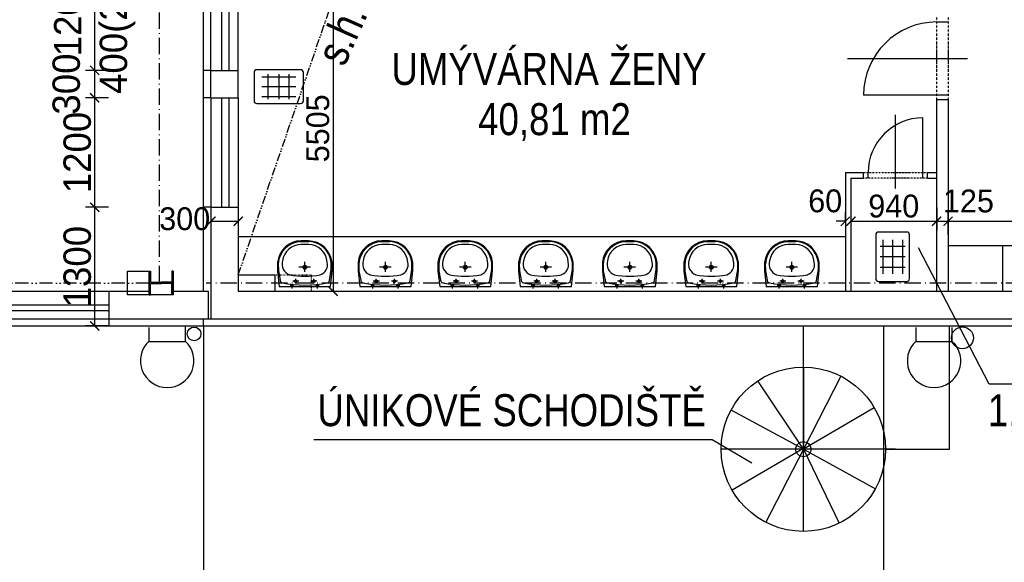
# Model space of a CAD drawing. Header units: millimetres. Extents: x -637441 to -130928, y -380379 to -53767.
# Tile 18 of 193: x -564866 to -554080, y -289517 to -283573. Entities that reach past the tile are written whole.
import ezdxf

# ---------------------------------------------------------------- set-up
doc = ezdxf.new("R2010")
doc.units = ezdxf.units.MM
doc.header["$LTSCALE"] = 10
for name, pattern in [('ACAD_ISO02W100', [15, 12, -3]), ('ACAD_ISO03W100', [30, 12, -18]), ('ACAD_ISO10W100', [18.5, 12, -3, 0.5, -3]), ('ACAD_ISO12W100', [22, 12, -3, 0.5, -3, 0.5, -3]), ('DASHDOT', [25.4, 12.7, -6.35, 0, -6.35]), ('DASHED', [19.05, 12.7, -6.35])]:
    doc.linetypes.add(name, pattern=pattern)
for name, color, linetype in [('I', 3, 'Continuous'), ('Kóty', 7, 'Continuous'), ('NOVÉ_SKŘÍNĚ', 7, 'Continuous'), ('Osy', 1, 'DASHDOT'), ('POPIS', 7, 'Continuous'), ('Rozhraní materiálů', 7, 'Continuous'), ('SLABE', 7, 'Continuous'), ('SLABĚ', 7, 'Continuous'), ('Výplně otvorů', 7, 'Continuous'), ('ZARIZOVAKY', 7, 'Continuous'), ('ZDIVO', 6, 'Continuous')]:
    doc.layers.add(name, color=color, linetype=linetype)
doc.styles.add('NARROW', font='txt')
doc.styles.add('TGV styl', font='txt')
doc.dimstyles.new('VNITŘEK 1-200', dxfattribs={"dimtxt": 250, "dimasz": 100, "dimexe": 100, "dimexo": 250, "dimgap": 40, "dimtad": 1, "dimdec": 0, "dimzin": 0, "dimdsep": 46, "dimtxsty": 'TGV styl', "dimblk1": 'ARCHTICK', "dimblk2": 'ARCHTICK', "dimsah": 1, "dimcen": 0.09, "dimclrd": 256, "dimclre": 256, "dimclrt": 220, "dimadec": 0, "dimazin": 0, "dimtfac": 1, "dimtdec": 0, "dimtofl": 0, "dimtmove": 2, "dimatfit": 3, "dimldrblk": 'ARCHTICK', "dimfxl": 150, "dimfxlon": 1, "dimtolj": 1, "dimtzin": 0, "dimarcsym": 0})
doc.dimstyles.new('VNĚJŠEK 1-100', dxfattribs={"dimtxt": 300, "dimasz": 100, "dimexe": 100, "dimexo": 250, "dimgap": 40, "dimtad": 1, "dimdec": 0, "dimzin": 0, "dimdsep": 46, "dimtxsty": 'TGV styl', "dimblk1": 'ARCHTICK', "dimblk2": 'ARCHTICK', "dimsah": 1, "dimcen": 0.09, "dimclrd": 256, "dimclre": 256, "dimclrt": 220, "dimadec": 0, "dimazin": 0, "dimtfac": 1, "dimtdec": 0, "dimtofl": 0, "dimtmove": 2, "dimatfit": 3, "dimldrblk": 'ARCHTICK', "dimfxl": 350, "dimfxlon": 1, "dimtolj": 1, "dimtzin": 0, "dimarcsym": 0})

# ---------------------------------------------------------------- blocks, each defined once
blk = doc.blocks.new('UMYVADLO2')
at = {"layer": 'ZARIZOVAKY', "linetype": 'Continuous'}
for p, q in [((-280, 0), (-300, -170)), ((280, 0), (-280, 0)), ((300, -167), (280, 0)), ((-270, -64), (-290, -184)), ((290, -172), (271, -69)), ((-300, -170), (-300, -262)), ((-290, -184), (-290, -257)), ((291, -249), (290, -172)), ((300, -263), (300, -167)), ((-48, -490), (41, -490)), ((-41, -500), (41, -500)), ((-39, -459), (40, -459))]:
    blk.add_line(p, q, dxfattribs=at)
at = {"layer": 'ZARIZOVAKY', "linetype": 'DASHED'}
for p, q in [((-139, 23), (-139, -25)), ((140, 23), (140, -25)), ((-154, 0), (-154, -25)), ((-133, -58), (-67, -58)), ((-126, 0), (-126, -20)), ((-100, -33), (-100, -85)), ((67, -58), (133, -58)), ((100, -33), (100, -85)), ((126, 0), (126, -25)), ((153, 0), (153, -20)), ((-63, -210), (69, -210)), ((0, -159), (0, -269))]:
    blk.add_line(p, q, dxfattribs=at)
for centre in [(-100, -58), (100, -58)]:
    blk.add_circle(centre, 12.9, dxfattribs=at)
at = {"layer": 'ZARIZOVAKY', "linetype": 'Continuous'}
for radius in [20.9, 14.8]:
    blk.add_circle((0, -210), radius, dxfattribs=at)
for centre, radius, start, end in [((-241, -67), 28.9, 101.2032, 173.0758), ((0, -1254), 1239, 78.5089, 101.4857), ((240, -69), 30.6, 359.1466, 77.6538), ((-130, -240), 119, 109.1594, 193.3378), ((0, -994), 883, 78.9273, 101.0727), ((124, -245), 126, 343.4697, 69.0136), ((-33, -232), 268, 186.4734, 268.4084), ((-35, -235), 256, 185.0322, 267.2403), ((-39, -252), 207, 184.2821, 269.9596), ((39, -251), 208, 270.1969, 351.5909), ((35, -234), 256, 271.1941, 356.727), ((33, -232), 269, 271.6143, 353.3167)]:
    blk.add_arc(centre, radius, start, end, dxfattribs=at)
blk = doc.blocks.new('VYLEVKA')
at = {"layer": 'ZARIZOVAKY'}
for p, q in [((19, 147), (19, -163)), ((529, 177), (49, 177)), ((175, -145), (175, 130)), ((290, 130), (290, -145)), ((405, -145), (405, 130)), ((559, -163), (559, 147)), ((105, 100), (475, 100)), ((105, -8), (475, -8)), ((49, -193), (529, -193)), ((105, -115), (475, -115))]:
    blk.add_line(p, q, dxfattribs=at)
for centre, start, end in [((49, 147), 90, 180), ((529, 147), 0, 90), ((49, -163), 180, 270), ((529, -163), 270, 0)]:
    blk.add_arc(centre, 30, start, end, dxfattribs=at)
blk = doc.blocks.new('_ArchTick')
at = {"color": 0, "const_width": 0.15}
blk.add_lwpolyline([(-0.5, -0.5), (0.5, 0.5)], dxfattribs=at)
blk = doc.blocks.new('*D41')
at = {"layer": 'DEFPOINTS', "color": 0, "ltscale": 0.35}
for p in [(-567486, -286848), (-563886, -286848), (-563886, -294450)]:
    blk.add_point(p, dxfattribs=at)
at = {"layer": 'Kóty', "lineweight": -2, "ltscale": 0.35}
for p, q in [((-567486, -293250), (-567486, -294550)), ((-563886, -293250), (-563886, -294550)), ((-567486, -294450), (-563886, -294450))]:
    blk.add_line(p, q, dxfattribs=at)
at = {"layer": 'Kóty', "lineweight": -2, "ltscale": 0.35, "xscale": 100, "yscale": 100, "zscale": 100, "rotation": 180}
blk.add_blockref('_ArchTick', (-567486, -294450), dxfattribs=at)
at = {"layer": 'Kóty', "lineweight": -2, "ltscale": 0.35, "xscale": 100, "yscale": 100, "zscale": 100}
blk.add_blockref('_ArchTick', (-563886, -294450), dxfattribs=at)
at = {"layer": 'Kóty', "color": 220, "ltscale": 0.35, "char_height": 300, "attachment_point": 5, "style": 'TGV styl'}
for s, insert in [('\\A1;3600', (-565686, -294260)), ('\\A1;1800 (1200)', (-565686, -294718))]:
    blk.add_mtext(s, dxfattribs=dict(at, insert=insert))
blk = doc.blocks.new('*D42')
at = {"layer": 'DEFPOINTS', "color": 0, "ltscale": 0.35}
for p in [(-563886, -286848), (-544091, -286928), (-544091, -294450)]:
    blk.add_point(p, dxfattribs=at)
at = {"layer": 'Kóty', "lineweight": -2, "ltscale": 0.35}
for p, q in [((-563886, -293250), (-563886, -294550)), ((-544091, -293250), (-544091, -294550)), ((-563886, -294450), (-544091, -294450))]:
    blk.add_line(p, q, dxfattribs=at)
at = {"layer": 'Kóty', "lineweight": -2, "ltscale": 0.35, "xscale": 100, "yscale": 100, "zscale": 100, "rotation": 180}
blk.add_blockref('_ArchTick', (-563886, -294450), dxfattribs=at)
at = {"layer": 'Kóty', "lineweight": -2, "ltscale": 0.35, "xscale": 100, "yscale": 100, "zscale": 100}
blk.add_blockref('_ArchTick', (-544091, -294450), dxfattribs=at)
at = {"layer": 'Kóty', "color": 220, "ltscale": 0.35, "insert": (-553989, -294260), "char_height": 300, "attachment_point": 5, "style": 'TGV styl'}
blk.add_mtext('\\A1;19795', dxfattribs=at)
blk = doc.blocks.new('*D173')
at = {"layer": 'DEFPOINTS', "color": 0, "ltscale": 0.35}
for p in [(-544091, -286928), (-567561, -292848), (-544091, -295726)]:
    blk.add_point(p, dxfattribs=at)
at = {"layer": 'Kóty', "lineweight": -2, "ltscale": 0.35}
for p, q in [((-567561, -294526), (-567561, -295826)), ((-544091, -294526), (-544091, -295826)), ((-567561, -295726), (-544091, -295726))]:
    blk.add_line(p, q, dxfattribs=at)
at = {"layer": 'Kóty', "lineweight": -2, "ltscale": 0.35, "xscale": 100, "yscale": 100, "zscale": 100, "rotation": 180}
blk.add_blockref('_ArchTick', (-567561, -295726), dxfattribs=at)
at = {"layer": 'Kóty', "lineweight": -2, "ltscale": 0.35, "xscale": 100, "yscale": 100, "zscale": 100}
blk.add_blockref('_ArchTick', (-544091, -295726), dxfattribs=at)
at = {"layer": 'Kóty', "color": 220, "ltscale": 0.35, "insert": (-555826, -295536), "char_height": 300, "attachment_point": 5, "style": 'TGV styl'}
blk.add_mtext('\\A1;23470', dxfattribs=at)
blk = doc.blocks.new('*D44')
at = {"layer": 'DEFPOINTS', "color": 0, "ltscale": 0.35}
for p in [(-604871, -287037), (-544091, -287117), (-544091, -297026)]:
    blk.add_point(p, dxfattribs=at)
at = {"layer": 'Kóty', "lineweight": -2, "ltscale": 0.35}
for p, q in [((-604871, -295826), (-604871, -297126)), ((-544091, -295826), (-544091, -297126)), ((-604871, -297026), (-544091, -297026))]:
    blk.add_line(p, q, dxfattribs=at)
at = {"layer": 'Kóty', "lineweight": -2, "ltscale": 0.35, "xscale": 100, "yscale": 100, "zscale": 100, "rotation": 180}
blk.add_blockref('_ArchTick', (-604871, -297026), dxfattribs=at)
at = {"layer": 'Kóty', "lineweight": -2, "ltscale": 0.35, "xscale": 100, "yscale": 100, "zscale": 100}
blk.add_blockref('_ArchTick', (-544091, -297026), dxfattribs=at)
at = {"layer": 'Kóty', "color": 220, "ltscale": 0.35, "insert": (-574481, -296836), "char_height": 300, "attachment_point": 5, "style": 'TGV styl'}
blk.add_mtext('\\A1;60780', dxfattribs=at)
blk = doc.blocks.new('*D244')
at = {"layer": 'DEFPOINTS', "color": 0, "ltscale": 0.35}
for p in [(-562771, -261088), (-565596, -286548), (-562851, -286548)]:
    blk.add_point(p, dxfattribs=at)
at = {"layer": 'Kóty', "lineweight": -2, "ltscale": 0.35}
for p, q in [((-565446, -261088), (-565696, -261088)), ((-565596, -261088), (-565596, -286548)), ((-565446, -286548), (-565696, -286548))]:
    blk.add_line(p, q, dxfattribs=at)
at = {"layer": 'Kóty', "lineweight": -2, "ltscale": 0.35, "xscale": 100, "yscale": 100, "zscale": 100}
for p, rotation in [((-565596, -261088), 90), ((-565596, -286548), 270)]:
    blk.add_blockref('_ArchTick', p, dxfattribs=dict(at, rotation=rotation))
at = {"layer": 'Kóty', "color": 220, "ltscale": 0.35, "insert": (-565761, -273818), "char_height": 250, "attachment_point": 5, "rotation": 90, "style": 'TGV styl'}
blk.add_mtext('\\A1;25460', dxfattribs=at)
blk = doc.blocks.new('*D295')
at = {"layer": 'DEFPOINTS', "color": 0, "ltscale": 0.35}
for p in [(-562471, -281043), (-562471, -286548), (-561431, -286548)]:
    blk.add_point(p, dxfattribs=at)
at = {"layer": 'Kóty', "lineweight": -2, "ltscale": 0.35}
for p, q in [((-561581, -281043), (-561331, -281043)), ((-561431, -281043), (-561431, -286548)), ((-561581, -286548), (-561331, -286548))]:
    blk.add_line(p, q, dxfattribs=at)
at = {"layer": 'Kóty', "lineweight": -2, "ltscale": 0.35, "xscale": 100, "yscale": 100, "zscale": 100}
for p, rotation in [((-561431, -281043), 90), ((-561431, -286548), 270)]:
    blk.add_blockref('_ArchTick', p, dxfattribs=dict(at, rotation=rotation))
at = {"layer": 'Kóty', "color": 220, "ltscale": 0.35, "insert": (-561599, -284763), "char_height": 250, "attachment_point": 5, "rotation": 90, "style": 'TGV styl'}
blk.add_mtext('\\A1;5505', dxfattribs=at)
blk = doc.blocks.new('*D307')
at = {"layer": 'DEFPOINTS', "color": 0, "ltscale": 0.35}
for p in [(-562771, -285628), (-562471, -285628), (-562471, -285781)]:
    blk.add_point(p, dxfattribs=at)
at = {"layer": 'Kóty', "lineweight": -2, "ltscale": 0.35}
for p, q in [((-562771, -285781), (-562771, -285881)), ((-562771, -285781), (-562471, -285781)), ((-562471, -285781), (-562471, -285881))]:
    blk.add_line(p, q, dxfattribs=at)
at = {"layer": 'Kóty', "lineweight": -2, "ltscale": 0.35, "xscale": 100, "yscale": 100, "zscale": 100, "rotation": 180}
blk.add_blockref('_ArchTick', (-562771, -285781), dxfattribs=at)
at = {"layer": 'Kóty', "lineweight": -2, "ltscale": 0.35, "xscale": 100, "yscale": 100, "zscale": 100}
blk.add_blockref('_ArchTick', (-562471, -285781), dxfattribs=at)
at = {"layer": 'Kóty', "color": 220, "ltscale": 0.35, "insert": (-563058, -285755), "char_height": 250, "attachment_point": 5, "style": 'TGV styl'}
blk.add_mtext('\\A1;300', dxfattribs=at)
blk = doc.blocks.new('*D308')
at = {"layer": 'DEFPOINTS', "color": 0, "ltscale": 0.35}
for p in [(-555761, -285308), (-555821, -285781), (-555761, -285781)]:
    blk.add_point(p, dxfattribs=at)
at = {"layer": 'Kóty', "lineweight": -2, "ltscale": 0.35}
for p, q in [((-555821, -285781), (-555821, -285681)), ((-555761, -285631), (-555761, -285881)), ((-555821, -285781), (-555921, -285781)), ((-555761, -285781), (-555661, -285781))]:
    blk.add_line(p, q, dxfattribs=at)
at = {"layer": 'Kóty', "lineweight": -2, "ltscale": 0.35, "xscale": 100, "yscale": 100, "zscale": 100}
blk.add_blockref('_ArchTick', (-555821, -285781), dxfattribs=at)
at = {"layer": 'Kóty', "lineweight": -2, "ltscale": 0.35, "xscale": 100, "yscale": 100, "zscale": 100, "rotation": 180}
blk.add_blockref('_ArchTick', (-555761, -285781), dxfattribs=at)
at = {"layer": 'Kóty', "color": 220, "ltscale": 0.35, "insert": (-556042, -285559), "char_height": 250, "attachment_point": 5, "style": 'TGV styl'}
blk.add_mtext('\\A1;60', dxfattribs=at)
blk = doc.blocks.new('*D309')
at = {"layer": 'DEFPOINTS', "color": 0, "ltscale": 0.35}
for p in [(-555761, -285308), (-554821, -285308), (-554821, -285781)]:
    blk.add_point(p, dxfattribs=at)
at = {"layer": 'Kóty', "lineweight": -2, "ltscale": 0.35}
for p, q in [((-555761, -285631), (-555761, -285881)), ((-554821, -285631), (-554821, -285881)), ((-555761, -285781), (-554821, -285781))]:
    blk.add_line(p, q, dxfattribs=at)
at = {"layer": 'Kóty', "lineweight": -2, "ltscale": 0.35, "xscale": 100, "yscale": 100, "zscale": 100, "rotation": 180}
blk.add_blockref('_ArchTick', (-555761, -285781), dxfattribs=at)
at = {"layer": 'Kóty', "lineweight": -2, "ltscale": 0.35, "xscale": 100, "yscale": 100, "zscale": 100}
blk.add_blockref('_ArchTick', (-554821, -285781), dxfattribs=at)
at = {"layer": 'Kóty', "color": 220, "ltscale": 0.35, "insert": (-555291, -285616), "char_height": 250, "attachment_point": 5, "style": 'TGV styl'}
blk.add_mtext('\\A1;940', dxfattribs=at)
blk = doc.blocks.new('*D310')
at = {"layer": 'DEFPOINTS', "color": 0, "ltscale": 0.35}
for p in [(-554821, -285308), (-554696, -285781), (-554696, -286548)]:
    blk.add_point(p, dxfattribs=at)
at = {"layer": 'Kóty', "lineweight": -2, "ltscale": 0.35}
for p, q in [((-554821, -285631), (-554821, -285881)), ((-554696, -285931), (-554696, -285681)), ((-554821, -285781), (-554696, -285781))]:
    blk.add_line(p, q, dxfattribs=at)
at = {"layer": 'Kóty', "lineweight": -2, "ltscale": 0.35, "xscale": 100, "yscale": 100, "zscale": 100, "rotation": 180}
blk.add_blockref('_ArchTick', (-554821, -285781), dxfattribs=at)
at = {"layer": 'Kóty', "lineweight": -2, "ltscale": 0.35, "xscale": 100, "yscale": 100, "zscale": 100}
blk.add_blockref('_ArchTick', (-554696, -285781), dxfattribs=at)
at = {"layer": 'Kóty', "color": 220, "ltscale": 0.35, "insert": (-554473, -285560), "char_height": 250, "attachment_point": 5, "style": 'TGV styl'}
blk.add_mtext('\\A1;125', dxfattribs=at)
blk = doc.blocks.new('*D311')
at = {"layer": 'DEFPOINTS', "color": 0, "ltscale": 0.35}
for p in [(-544471, -285781), (-554696, -286548), (-544471, -286548)]:
    blk.add_point(p, dxfattribs=at)
at = {"layer": 'Kóty', "lineweight": -2, "ltscale": 0.35}
for p, q in [((-554696, -285931), (-554696, -285681)), ((-544471, -285931), (-544471, -285681)), ((-554696, -285781), (-544471, -285781))]:
    blk.add_line(p, q, dxfattribs=at)
at = {"layer": 'Kóty', "lineweight": -2, "ltscale": 0.35, "xscale": 100, "yscale": 100, "zscale": 100, "rotation": 180}
blk.add_blockref('_ArchTick', (-554696, -285781), dxfattribs=at)
at = {"layer": 'Kóty', "lineweight": -2, "ltscale": 0.35, "xscale": 100, "yscale": 100, "zscale": 100}
blk.add_blockref('_ArchTick', (-544471, -285781), dxfattribs=at)
at = {"layer": 'Kóty', "color": 220, "ltscale": 0.35, "insert": (-549584, -285616), "char_height": 250, "attachment_point": 5, "style": 'TGV styl'}
blk.add_mtext('\\A1;10225', dxfattribs=at)
blk = doc.blocks.new('*D509')
at = {"layer": 'DEFPOINTS', "color": 0, "ltscale": 0.35}
for p in [(-564044, -285628), (-562771, -285628), (-562851, -286928)]:
    blk.add_point(p, dxfattribs=at)
at = {"layer": 'Kóty', "lineweight": -2, "ltscale": 0.35}
for p, q in [((-563894, -285628), (-564144, -285628)), ((-564044, -286928), (-564044, -285628)), ((-563894, -286928), (-564144, -286928))]:
    blk.add_line(p, q, dxfattribs=at)
at = {"layer": 'Kóty', "lineweight": -2, "ltscale": 0.35, "xscale": 100, "yscale": 100, "zscale": 100}
for p, rotation in [((-564044, -285628), 90), ((-564044, -286928), 270)]:
    blk.add_blockref('_ArchTick', p, dxfattribs=dict(at, rotation=rotation))
at = {"layer": 'Kóty', "color": 220, "ltscale": 0.35, "insert": (-564234, -286278), "char_height": 300, "attachment_point": 5, "rotation": 90, "style": 'TGV styl'}
blk.add_mtext('\\A1;1300', dxfattribs=at)
blk = doc.blocks.new('*D510')
at = {"layer": 'DEFPOINTS', "color": 0, "ltscale": 0.35}
for p in [(-564044, -284428), (-562771, -284428), (-562771, -285628)]:
    blk.add_point(p, dxfattribs=at)
at = {"layer": 'Kóty', "lineweight": -2, "ltscale": 0.35}
for p, q in [((-563894, -284428), (-564144, -284428)), ((-564044, -285628), (-564044, -284428)), ((-563894, -285628), (-564144, -285628))]:
    blk.add_line(p, q, dxfattribs=at)
at = {"layer": 'Kóty', "lineweight": -2, "ltscale": 0.35, "xscale": 100, "yscale": 100, "zscale": 100}
for p, rotation in [((-564044, -284428), 90), ((-564044, -285628), 270)]:
    blk.add_blockref('_ArchTick', p, dxfattribs=dict(at, rotation=rotation))
at = {"layer": 'Kóty', "color": 220, "ltscale": 0.35, "insert": (-564234, -285028), "char_height": 300, "attachment_point": 5, "rotation": 90, "style": 'TGV styl'}
blk.add_mtext('\\A1;1200', dxfattribs=at)
blk = doc.blocks.new('*D511')
at = {"layer": 'DEFPOINTS', "color": 0, "ltscale": 0.35}
for p in [(-564044, -284128), (-562771, -284128), (-562771, -284428)]:
    blk.add_point(p, dxfattribs=at)
at = {"layer": 'Kóty', "lineweight": -2, "ltscale": 0.35}
for p, q in [((-563894, -284128), (-564144, -284128)), ((-564044, -284428), (-564044, -284128)), ((-563894, -284428), (-564144, -284428))]:
    blk.add_line(p, q, dxfattribs=at)
at = {"layer": 'Kóty', "lineweight": -2, "ltscale": 0.35, "xscale": 100, "yscale": 100, "zscale": 100}
for p, rotation in [((-564044, -284128), 90), ((-564044, -284428), 270)]:
    blk.add_blockref('_ArchTick', p, dxfattribs=dict(at, rotation=rotation))
at = {"layer": 'Kóty', "color": 220, "ltscale": 0.35, "insert": (-564354, -284278), "char_height": 300, "attachment_point": 5, "rotation": 90, "style": 'TGV styl'}
blk.add_mtext('\\A1;300', dxfattribs=at)
blk = doc.blocks.new('*D512')
at = {"layer": 'DEFPOINTS', "color": 0, "ltscale": 0.35}
for p in [(-564044, -282928), (-562771, -282928), (-562771, -284128)]:
    blk.add_point(p, dxfattribs=at)
at = {"layer": 'Kóty', "lineweight": -2, "ltscale": 0.35}
for p, q in [((-563894, -282928), (-564144, -282928)), ((-564044, -284128), (-564044, -282928)), ((-563894, -284128), (-564144, -284128))]:
    blk.add_line(p, q, dxfattribs=at)
at = {"layer": 'Kóty', "lineweight": -2, "ltscale": 0.35, "xscale": 100, "yscale": 100, "zscale": 100}
for p, rotation in [((-564044, -282928), 90), ((-564044, -284128), 270)]:
    blk.add_blockref('_ArchTick', p, dxfattribs=dict(at, rotation=rotation))
at = {"layer": 'Kóty', "color": 220, "ltscale": 0.35, "insert": (-564044, -283528), "char_height": 300, "attachment_point": 5, "rotation": 90, "style": 'TGV styl'}
blk.add_mtext('\\A1;1200\\P 400(2200)', dxfattribs=at)

msp = doc.modelspace()

# ---------------------------------------------------------------- linework, layer by layer
at = {"layer": 'I'}
for points in [[(-563446.228, -286586.185), (-563446.228, -286326.185), (-563432.228, -286326.185), (-563432.228, -286449.185), (-563316.228, -286449.185)], [(-563446.228, -286326.185), (-563446.228, -286586.185), (-563432.228, -286586.185), (-563432.228, -286463.185), (-563316.228, -286463.185)], [(-563186.228, -286586.185), (-563186.228, -286326.185), (-563200.228, -286326.185), (-563200.228, -286449.185), (-563316.228, -286449.185)], [(-563186.228, -286326.185), (-563186.228, -286586.185), (-563200.228, -286586.185), (-563200.228, -286463.185), (-563316.228, -286463.185)]]:
    msp.add_lwpolyline(points, dxfattribs=at)
at = {"layer": 'Kóty'}
for p, q in [((-555798.414, -283997.964), (-554482.358, -283997.964)), ((-555271.228, -285422.964), (-555271.228, -284614.034))]:
    msp.add_line(p, q, dxfattribs=at)
at = {"layer": 'Kóty', "ltscale": 0.35}
for p, q in [((-554244.237, -287565.745), (-555021.16, -286071.994)), ((-552749.738, -287565.745), (-554244.237, -287565.745)), ((-561644.454, -288171.779), (-557279.687, -288171.779)), ((-557279.687, -288171.779), (-556844.032, -288426.469))]:
    msp.add_line(p, q, dxfattribs=at)
at = {"layer": 'NOVÉ_SKŘÍNĚ'}
for p, q in [((-554696.228, -286047.964), (-545096.228, -286047.964)), ((-554096.228, -286547.964), (-554096.228, -286047.964))]:
    msp.add_line(p, q, dxfattribs=at)
at = {"layer": 'Osy', "linetype": 'ACAD_ISO10W100', "ltscale": 1.5}
for p, q in [((-563334.228, -286449.185), (-563334.228, -261090.833)), ((-544171.228, -286457.964), (-562821.228, -286457.964))]:
    msp.add_line(p, q, dxfattribs=at)
at = {"layer": 'Osy', "linetype": 'ACAD_ISO12W100', "ltscale": 1.2}
msp.add_line((-563186.228, -286457.964), (-585936.228, -286457.964), dxfattribs=at)
at = {"layer": 'Rozhraní materiálů'}
for p, q in [((-563886.418, -286847.964), (-562771.228, -286847.964)), ((-562771.228, -286847.964), (-544171.228, -286847.964))]:
    msp.add_line(p, q, dxfattribs=at)
at = {"layer": 'SLABE'}
for p, q in [((-562471.228, -285947.964), (-555821.228, -285947.964)), ((-567486.418, -286548.241), (-563886.418, -286548.241))]:
    msp.add_line(p, q, dxfattribs=at)
at = {"layer": 'SLABĚ'}
for p, q in [((-562851.228, -286547.964), (-562851.228, -269417.964)), ((-562771.228, -284127.964), (-562771.228, -282927.964)), ((-562471.228, -284127.964), (-562471.228, -282927.964)), ((-562771.228, -284127.964), (-562851.228, -284127.964)), ((-562771.228, -284427.964), (-562851.228, -284427.964)), ((-562771.228, -284427.964), (-562771.228, -285627.964)), ((-562471.228, -284427.964), (-562471.228, -285627.964)), ((-554821.228, -285247.964), (-554821.228, -285307.964)), ((-562771.228, -285627.964), (-562851.228, -285627.964)), ((-562471.228, -286367.964), (-562071.228, -286367.964)), ((-562071.228, -286367.964), (-562071.228, -286547.964)), ((-562801.184, -286547.964), (-562801.184, -286847.964)), ((-555821.228, -286547.964), (-555761.228, -286547.964)), ((-554821.228, -286547.964), (-554696.228, -286547.964)), ((-562851.228, -286927.964), (-562851.228, -286847.964)), ((-569821.228, -286927.964), (-563886.418, -286927.964)), ((-563449.872, -286946.168), (-563449.872, -287096.168)), ((-563049.872, -287096.168), (-563049.872, -286927.964)), ((-562851.228, -286927.964), (-562851.228, -289927.964)), ((-555401.569, -288277.964), (-555401.569, -286927.964)), ((-555049.872, -286946.168), (-555049.872, -287096.168)), ((-554649.872, -287096.168), (-554649.872, -286946.168)), ((-563449.872, -287096.168), (-563049.872, -287096.168)), ((-555049.872, -287096.168), (-554649.872, -287096.168)), ((-556281.228, -287377.964), (-556281.228, -288277.964)), ((-556281.228, -288277.964), (-556781.224, -287529.63)), ((-555870.172, -287477.319), (-556281.228, -288277.964)), ((-556281.228, -288277.964), (-557073.125, -287850.297)), ((-555507.023, -287825.556), (-556281.228, -288277.964)), ((-555381.228, -288277.964), (-557181.228, -288277.964)), ((-555381.228, -288277.964), (-557181.228, -288277.964)), ((-555401.569, -289927.964), (-555401.569, -288277.964)), ((-555271.228, -288277.964), (-555381.228, -288277.964)), ((-555271.228, -288277.964), (-555381.228, -288277.964))]:
    msp.add_line(p, q, dxfattribs=at)
at = {"layer": 'SLABĚ', "linetype": 'ACAD_ISO12W100', "ltscale": 0.75}
msp.add_line((-562471.228, -286367.964), (-556646.228, -269417.964), dxfattribs=at)
at = {"layer": 'SLABĚ', "linetype": 'ACAD_ISO03W100', "ltscale": 0.05}
for p, q in [((-562071.228, -286367.964), (-561671.228, -286367.964)), ((-561671.228, -286367.964), (-561671.228, -286547.964)), ((-562071.228, -286547.964), (-561671.228, -286547.964))]:
    msp.add_line(p, q, dxfattribs=at)
at = {"layer": 'SLABĚ', "linetype": 'ACAD_ISO02W100', "ltscale": 15}
for p, q in [((-567486.418, -286847.964), (-563886.418, -286847.964)), ((-556281.228, -288277.964), (-556281.228, -286927.964)), ((-554681.228, -288277.964), (-554681.228, -286927.964)), ((-556286.79, -288274.96), (-557060.995, -288727.368)), ((-556281.228, -288277.964), (-556692.284, -289078.609)), ((-556281.228, -288277.964), (-555492.753, -288711.908)), ((-556281.228, -288277.964), (-555888.889, -289087.945)), ((-556281.228, -289177.964), (-556281.228, -288277.964)), ((-555381.228, -288277.964), (-554681.228, -288277.964)), ((-555381.228, -288277.964), (-554681.228, -288277.964))]:
    msp.add_line(p, q, dxfattribs=at)
at = {"layer": 'SLABĚ'}
msp.add_lwpolyline([(-563686.228, -286326.185), (-563446.228, -286326.185), (-563446.228, -286586.185), (-563686.228, -286586.185)], close=True, dxfattribs=at)
for centre, radius in [((-562955.067, -287015.3), 75), ((-554538.642, -287057.595), 120.432), ((-556281.228, -288277.964), 900)]:
    msp.add_circle(centre, radius, dxfattribs=at)
for centre in [(-563249.872, -287310.102), (-554849.872, -287310.102)]:
    msp.add_arc(centre, 292.862, 133.0719658, 46.9280342, dxfattribs=at)
at = {"layer": 'Výplně otvorů'}
for p, q in [((-562655.908, -282927.964), (-562655.908, -284127.964)), ((-562573.259, -282927.964), (-562573.259, -284127.964)), ((-554821.228, -283597.964), (-554696.228, -283597.964)), ((-554696.228, -284397.964), (-555621.228, -284397.964)), ((-562655.908, -284427.964), (-562655.908, -285627.964)), ((-562573.259, -284427.964), (-562573.259, -285627.964)), ((-554971.228, -285307.964), (-554971.228, -284647.964)), ((-555571.228, -285307.964), (-555571.228, -285247.964)), ((-567486.418, -286698.103), (-563886.418, -286698.103)), ((-567486.418, -286758.103), (-563886.418, -286758.103))]:
    msp.add_line(p, q, dxfattribs=at)
at = {"layer": 'Výplně otvorů', "linetype": 'ACAD_ISO12W100', "lineweight": -3, "ltscale": 0.2}
for p, q in [((-554821.228, -283547.964), (-554821.228, -284447.964)), ((-554696.228, -283547.964), (-554696.228, -284447.964))]:
    msp.add_line(p, q, dxfattribs=at)
at = {"layer": 'Výplně otvorů', "linetype": 'ACAD_ISO12W100', "lineweight": -3, "ltscale": 0.15}
for p, q in [((-555621.228, -285247.964), (-554921.228, -285247.964)), ((-554921.228, -285307.964), (-555621.228, -285307.964))]:
    msp.add_line(p, q, dxfattribs=at)
at = {"layer": 'Výplně otvorů', "ltscale": 0.35}
for centre, radius in [((-554821.228, -284397.964), 800), ((-554971.228, -285247.964), 600)]:
    msp.add_arc(centre, radius, 90, 180, dxfattribs=at)
at = {"layer": 'ZDIVO'}
for p, q in [((-562771.228, -284127.964), (-562471.228, -284127.964)), ((-562771.228, -284427.964), (-562771.228, -284127.964)), ((-562471.228, -284427.964), (-562471.228, -284130.573)), ((-562771.228, -284427.964), (-562471.228, -284427.964)), ((-554821.228, -284447.964), (-554821.228, -285247.964)), ((-554821.228, -284447.964), (-554696.228, -284447.964)), ((-554696.228, -284447.964), (-554696.228, -286547.964)), ((-555821.228, -285247.964), (-555621.228, -285247.964)), ((-555821.228, -285247.964), (-555821.228, -286547.964)), ((-555621.228, -285307.964), (-555621.228, -285247.964)), ((-554921.228, -285307.964), (-554921.228, -285247.964)), ((-554921.228, -285247.964), (-554821.228, -285247.964)), ((-555761.228, -285307.964), (-555621.228, -285307.964)), ((-555761.228, -285307.964), (-555761.228, -286547.964)), ((-554921.228, -285307.964), (-554821.228, -285307.964)), ((-554821.228, -285307.964), (-554821.228, -286547.964)), ((-562771.228, -285627.964), (-562471.228, -285627.964)), ((-562771.228, -285627.964), (-562771.228, -286847.964)), ((-562471.228, -285627.964), (-562471.228, -286547.964)), ((-562471.228, -286367.964), (-562471.228, -286547.964)), ((-563886.418, -286548.241), (-563446.228, -286548.241)), ((-563886.418, -286927.964), (-563886.418, -286548.241)), ((-563186.228, -286547.964), (-562801.184, -286547.964)), ((-562471.228, -286547.964), (-555821.228, -286547.964)), ((-562471.228, -286547.964), (-562071.228, -286547.964)), ((-555761.228, -286547.964), (-554821.228, -286547.964)), ((-554696.228, -286547.964), (-544471.228, -286547.964)), ((-563886.418, -286927.964), (-544091.228, -286927.964))]:
    msp.add_line(p, q, dxfattribs=at)
msp.add_lwpolyline([(-563186.228, -286547.964), (-563186.228, -286586.185), (-563446.228, -286586.185), (-563446.228, -286548.241)], dxfattribs=at)
msp.add_circle((-556281.228, -288277.964), 82.742, dxfattribs=at)

# ---------------------------------------------------------------- block references
at = {"layer": 'SLABE'}
msp.add_blockref('VYLEVKA', (-562317.248, -284298.216), dxfattribs=at)
at = {"layer": 'ZARIZOVAKY'}
for name, p, rotation in [('VYLEVKA', (-555295.441, -285880.112), 270), ('UMYVADLO2', (-561742.247, -286494.865), 180), ('UMYVADLO2', (-560859.071, -286494.865), 180), ('UMYVADLO2', (-559984.907, -286494.865), 180), ('UMYVADLO2', (-559101.73, -286494.865), 180), ('UMYVADLO2', (-558182.506, -286494.865), 180), ('UMYVADLO2', (-557290.318, -286494.865), 180), ('UMYVADLO2', (-556407.142, -286494.865), 180)]:
    msp.add_blockref(name, p, dxfattribs=dict(at, rotation=rotation))

# ---------------------------------------------------------------- texts
at = {"layer": 'POPIS', "style": 'NARROW'}
msp.add_text('s.h. +3,000', height=350, rotation=66, dxfattribs=at).set_placement((-561309.866, -284099.383))
for s, p in [('UMÝVÁRNA ŽENY', (-560793.27, -284287.213)), ('40,81 m2', (-559843.27, -284837.213)), ('ÚNIKOVÉ SCHODIŠTĚ', (-561603.355, -288025.428)), ('1,17 m2', (-554260.907, -288025.428))]:
    msp.add_text(s, height=350, dxfattribs=at).set_placement(p)

# ---------------------------------------------------------------- dimensions: what is measured, and where the dimension line sits
at = {"layer": 'Kóty', "ltscale": 0.35}
dim = msp.add_linear_dim(base=(-565595.853, -286547.964), p1=(-562771.228, -261087.833), p2=(-562851.228, -286547.964), angle=90, dimstyle='VNITŘEK 1-200', dxfattribs=at)
dim.commit()
dim.dimension.update_dxf_attribs({"geometry": '*D244', "text_midpoint": (-565760.853, -273817.898)})
dim = msp.add_linear_dim(base=(-561430.874, -286547.964), p1=(-562471.228, -281042.964), p2=(-562471.228, -286547.964), angle=90, dimstyle='VNITŘEK 1-200', dxfattribs=at)
dim.commit()
dim.dimension.update_dxf_attribs({"geometry": '*D295', "text_midpoint": (-561598.518, -284763.378), "dimtype": 160})
dim = msp.add_linear_dim(base=(-564043.807, -282927.964), p1=(-562771.228, -284127.964), p2=(-562771.228, -282927.964), angle=90, text='<>\\X 400(2200)', dimstyle='VNĚJŠEK 1-100', override={"dimfxl": 150}, dxfattribs=at)
dim.commit()
dim.dimension.update_dxf_attribs({"geometry": '*D512', "text_midpoint": (-564043.807, -283527.964), "dimtype": 160})
for base, p1, p2, picture, middle in [((-564043.807, -284127.964), (-562771.228, -284427.964), (-562771.228, -284127.964), '*D511', (-564353.807, -284277.964)), ((-564043.807, -284427.964), (-562771.228, -285627.964), (-562771.228, -284427.964), '*D510', (-564233.807, -285027.964)), ((-564043.807, -285627.964), (-562851.228, -286927.964), (-562771.228, -285627.964), '*D509', (-564233.807, -286277.964))]:
    dim = msp.add_linear_dim(base=base, p1=p1, p2=p2, angle=90, dimstyle='VNĚJŠEK 1-100', override={"dimfxl": 150}, dxfattribs=at)
    dim.commit()
    dim.dimension.update_dxf_attribs({"geometry": picture, "text_midpoint": middle})
for base, p1, p2, picture, middle in [((-555761.228, -285781.271), (-555821.228, -285781.271), (-555761.228, -285307.964), '*D308', (-556042.281, -285558.704)), ((-554696.228, -285781.271), (-554821.228, -285307.964), (-554696.228, -286547.964), '*D310', (-554472.67, -285559.771)), ((-562471.228, -285781.271), (-562771.228, -285627.964), (-562471.228, -285627.964), '*D307', (-563058.216, -285754.957))]:
    dim = msp.add_linear_dim(base=base, p1=p1, p2=p2, dimstyle='VNITŘEK 1-200', dxfattribs=at)
    dim.commit()
    dim.dimension.update_dxf_attribs({"geometry": picture, "text_midpoint": middle, "dimtype": 160})
for base, p1, p2, picture, middle in [((-554821.228, -285781.271), (-555761.228, -285307.964), (-554821.228, -285307.964), '*D309', (-555291.228, -285616.271)), ((-544471.228, -285781.271), (-554696.228, -286547.964), (-544471.228, -286547.964), '*D311', (-549583.728, -285616.271))]:
    dim = msp.add_linear_dim(base=base, p1=p1, p2=p2, dimstyle='VNITŘEK 1-200', dxfattribs=at)
    dim.commit()
    dim.dimension.update_dxf_attribs({"geometry": picture, "text_midpoint": middle})
dim = msp.add_linear_dim(base=(-563886.418, -294449.594), p1=(-567486.418, -286847.964), p2=(-563886.418, -286847.964), text='<>\\X 1800 (1200)', dimstyle='VNĚJŠEK 1-100', override={"dimtxt": 300, "dimfxl": 1200}, dxfattribs=at)
dim.commit()
dim.dimension.update_dxf_attribs({"geometry": '*D41', "text_midpoint": (-565686.418, -294449.594)})
for base, p1, p2, picture, middle in [((-544091.228, -294449.594), (-563886.418, -286847.964), (-544091.228, -286927.964), '*D42', (-553988.823, -294259.594)), ((-544091.228, -295726.462), (-567561.228, -292847.964), (-544091.228, -286927.964), '*D173', (-555826.228, -295536.462)), ((-544091.228, -297026.462), (-604871.228, -287036.895), (-544091.228, -287116.895), '*D44', (-574481.228, -296836.462))]:
    dim = msp.add_linear_dim(base=base, p1=p1, p2=p2, dimstyle='VNĚJŠEK 1-100', override={"dimtxt": 300, "dimfxl": 1200}, dxfattribs=at)
    dim.commit()
    dim.dimension.update_dxf_attribs({"geometry": picture, "text_midpoint": middle})

doc.saveas('drawing.dxf')
